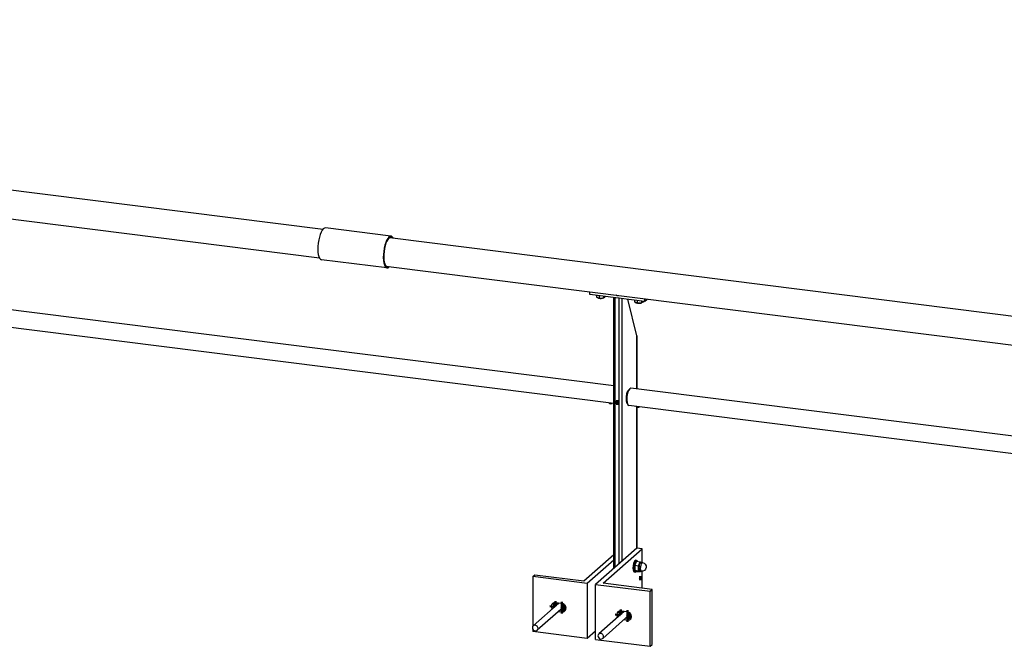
# Model space of a CAD drawing. Header units: millimetres. Extents: x 4464 to 5058, y 2900 to 3320.
# Tile 85 of 110: x 4817 to 4859, y 3209 to 3235. Entities that reach past the tile are written whole.
import ezdxf

# ---------------------------------------------------------------- set-up
doc = ezdxf.new("R2010")
doc.units = ezdxf.units.MM
doc.linetypes.add('STRICHPUNKT2', pattern=[18.5, 10, -4, 0.5, -4])
doc.layers.get('0').update_dxf_attribs({"linetype": 'CONTINUOUS'})
doc.layers.add('LE_ALL', color=7, linetype='CONTINUOUS', lineweight=50)
doc.layers.add('LE_GREEN', color=3, linetype='CONTINUOUS')
doc.layers.add('LE_RED', color=1, linetype='CONTINUOUS')

# ---------------------------------------------------------------- blocks, each defined once
blk = doc.blocks.new('BALUSTER PROFIEL 80X15 R4_00891', base_point=(4843.339, 3219.556))
for p, q in [((4842.689, 3211.904), (4842.689, 3223.507)), ((4842.753, 3211.961), (4842.753, 3223.499)), ((4842.917, 3223.478), (4842.753, 3223.499)), ((4842.917, 3212.106), (4842.917, 3223.478)), ((4843.046, 3212.219), (4843.046, 3223.462)), ((4843.682, 3221.873), (4843.29, 3223.432)), ((4843.682, 3219.593), (4843.682, 3221.873)), ((4843.689, 3219.593), (4843.689, 3221.825)), ((4843.682, 3212.772), (4843.682, 3218.819)), ((4843.689, 3212.771), (4843.689, 3218.817))]:
    blk.add_line(p, q)
for centre, major_axis, ratio, start_param, end_param in [((4843.589, 3221.885), (0.065, -0.136), 0.559575, 0.864613, 1.22598), ((4843.32, 3219.261), (-0.037, -0.298), 0.333333, 3.325293, 6.099485)]:
    blk.add_ellipse(centre, major_axis=major_axis, ratio=ratio, start_param=start_param, end_param=end_param)
at = {"layer": 'LE_RED'}
for start_param, end_param in [(3.141593, 6.283185), (2.093172, 3.141593), (0, 0.522376)]:
    blk.add_ellipse((4842.835, 3219.01), major_axis=(0.0496, -0.0563), ratio=0.881917, start_param=start_param, end_param=end_param, dxfattribs=at)
blk = doc.blocks.new('_00893', base_point=(4842.822, 3218.999))
at = {"layer": 'LE_ALL', "color": 1, "linetype": 'STRICHPUNKT2'}
for p, q in [((4842.835, 3219.01), (4842.835, 3219.116)), ((4842.835, 3219.01), (4842.73, 3219.024)), ((4842.822, 3218.999), (4842.877, 3219.047)), ((4842.835, 3219.01), (4842.835, 3218.904)), ((4842.835, 3219.01), (4842.94, 3218.997))]:
    blk.add_line(p, q, dxfattribs=at)
blk = doc.blocks.new('_00892')
blk.add_blockref('_00893', (4842.822, 3218.999))
blk = doc.blocks.new('DIN 13-M6_00895', base_point=(4842.877, 3218.964))
for start_param, end_param in [(3.141593, 6.283185), (0, 3.141593)]:
    blk.add_ellipse((4842.835, 3219.01), major_axis=(0.0413, -0.0469), ratio=0.881917, start_param=start_param, end_param=end_param)
at = {"layer": 'LE_RED'}
for start_param, end_param in [(3.141593, 6.283185), (2.093172, 3.141593), (0, 0.522376)]:
    blk.add_ellipse((4842.835, 3219.01), major_axis=(0.0496, -0.0563), ratio=0.881917, start_param=start_param, end_param=end_param, dxfattribs=at)
blk = doc.blocks.new('DIN 13-M6_00894')
blk.add_blockref('DIN 13-M6_00895', (4842.877, 3218.964))
blk = doc.blocks.new('BALUSTER PROFIEL 80X15 R4_00890')
for name, p in [('BALUSTER PROFIEL 80X15 R4_00891', (4843.339, 3219.556)), ('_00892', (0, 0)), ('DIN 13-M6_00894', (0, 0))]:
    blk.add_blockref(name, p)
blk = doc.blocks.new('Hoeklijn 200x100x10_00898', base_point=(4843.127, 3209.705))
for p, q in [((4843.673, 3212.773), (4841.906, 3211.214)), ((4843.907, 3212.743), (4843.673, 3212.773)), ((4842.228, 3211.262), (4843.907, 3212.743)), ((4843.907, 3212.149), (4843.907, 3212.743)), ((4843.907, 3211.051), (4843.907, 3211.776)), ((4841.906, 3211.214), (4844.244, 3210.919)), ((4841.906, 3208.857), (4841.906, 3211.214)), ((4844.333, 3210.997), (4842.228, 3211.262)), ((4844.244, 3210.919), (4844.333, 3210.997)), ((4843.274, 3210.04), (4842.993, 3210.075)), ((4843.127, 3209.705), (4843.274, 3209.686)), ((4843.215, 3209.783), (4843.362, 3209.764)), ((4843.274, 3209.686), (4843.362, 3209.764))]:
    blk.add_line(p, q)
for points in [[(4841.906, 3208.857), (4844.244, 3208.562), (4844.244, 3210.919)], [(4844.244, 3208.562), (4844.333, 3208.64), (4844.333, 3210.997)]]:
    blk.add_lwpolyline(points)
for centre, major_axis, ratio, start_param, end_param in [((4843.819, 3211.487), (-0.0078, -0.062), 0.333333, 3.141593, 6.283185), ((4843.819, 3211.487), (-0.0078, -0.062), 0.333333, 0, 3.141593), ((4842.993, 3209.898), (0.124, -0.141), 0.881917, 3.141593, 4.597824), ((4842.993, 3209.898), (0.124, -0.141), 0.881917, 2.356194, 3.141593), ((4843.082, 3209.976), (0.124, -0.141), 0.881917, 3.505949, 4.597824), ((4843.274, 3209.863), (0.124, -0.141), 0.881917, 0, 2.356194), ((4843.274, 3209.863), (0.124, -0.141), 0.881917, 5.497787, 6.283185), ((4843.362, 3209.941), (0.124, -0.141), 0.881917, 5.497787, 5.918829)]:
    blk.add_ellipse(centre, major_axis=major_axis, ratio=ratio, start_param=start_param, end_param=end_param)
blk = doc.blocks.new('_00900', base_point=(4843.373, 3209.951))
at = {"layer": 'LE_ALL', "color": 1, "linetype": 'STRICHPUNKT2'}
for p, q in [((4843.819, 3211.487), (4843.819, 3211.575)), ((4843.819, 3211.487), (4843.852, 3211.516)), ((4843.819, 3211.487), (4843.786, 3211.458)), ((4843.798, 3211.49), (4843.848, 3211.483)), ((4843.819, 3211.487), (4843.819, 3211.399)), ((4842.748, 3209.929), (4842.965, 3209.902)), ((4842.906, 3209.998), (4843.053, 3209.98)), ((4842.993, 3209.927), (4842.993, 3210.146)), ((4843.082, 3210.005), (4843.082, 3210.064)), ((4843.373, 3209.951), (4843.247, 3209.84)), ((4843.274, 3209.616), (4843.274, 3210.111)), ((4843.362, 3209.764), (4843.362, 3210.005))]:
    blk.add_line(p, q, dxfattribs=at)
blk = doc.blocks.new('_00899')
blk.add_blockref('_00900', (4843.373, 3209.951))
blk = doc.blocks.new('Hoeklijn 200x100x10_00897')
for name, p in [('Hoeklijn 200x100x10_00898', (4843.127, 3209.705)), ('_00899', (0, 0))]:
    blk.add_blockref(name, p)
blk = doc.blocks.new('Hoeklijn 200x100x10_00902', base_point=(4840.468, 3210.393))
for p, q in [((4841.409, 3211.366), (4842.689, 3212.494)), ((4839.216, 3211.553), (4839.305, 3211.631)), ((4841.555, 3211.258), (4839.216, 3211.553)), ((4839.216, 3211.553), (4839.216, 3209.417)), ((4839.305, 3211.631), (4841.409, 3211.366)), ((4840.468, 3210.393), (4840.187, 3210.429)), ((4840.32, 3210.058), (4840.468, 3210.04)), ((4840.409, 3210.136), (4840.556, 3210.118)), ((4840.556, 3210.118), (4840.468, 3210.04)), ((4839.216, 3209.306), (4839.216, 3209.196)), ((4841.555, 3208.901), (4839.216, 3209.196)), ((4841.906, 3209.21), (4841.555, 3208.901))]:
    blk.add_line(p, q)
blk.add_lwpolyline([(4842.689, 3212.258), (4841.555, 3211.258), (4841.555, 3208.901)])
for centre, start_param, end_param in [((4840.187, 3210.252), 3.141593, 4.597824), ((4840.187, 3210.252), 2.356194, 3.141593), ((4840.275, 3210.33), 3.505949, 4.597824), ((4840.468, 3210.217), 0, 2.356194), ((4840.468, 3210.217), 5.497787, 6.283185), ((4840.556, 3210.295), 5.497787, 5.918829)]:
    blk.add_ellipse(centre, major_axis=(0.124, -0.141), ratio=0.881917, start_param=start_param, end_param=end_param)
blk = doc.blocks.new('_00904', base_point=(4840.567, 3210.305))
at = {"layer": 'LE_ALL', "color": 1, "linetype": 'STRICHPUNKT2'}
for p, q in [((4840.159, 3210.256), (4839.941, 3210.283)), ((4840.247, 3210.333), (4840.1, 3210.352)), ((4840.187, 3210.499), (4840.187, 3210.281)), ((4840.275, 3210.418), (4840.275, 3210.358)), ((4840.567, 3210.305), (4840.441, 3210.193)), ((4840.468, 3210.464), (4840.468, 3209.969)), ((4840.556, 3210.358), (4840.556, 3210.118))]:
    blk.add_line(p, q, dxfattribs=at)
blk = doc.blocks.new('_00903')
blk.add_blockref('_00904', (4840.567, 3210.305))
blk = doc.blocks.new('Hoeklijn 200x100x10_00901')
for name, p in [('Hoeklijn 200x100x10_00902', (4840.468, 3210.393)), ('_00903', (0, 0))]:
    blk.add_blockref(name, p)
blk = doc.blocks.new('Precisie buis 22x3_00906', base_point=(4843.246, 3218.993))
for p, q in [((4843.315, 3219.539), (4843.328, 3219.537)), ((4843.246, 3218.993), (4843.26, 3218.992))]:
    blk.add_line(p, q)
blk = doc.blocks.new('Precisie buis 22x3_00905')
blk.add_blockref('Precisie buis 22x3_00906', (4843.246, 3218.993))
blk = doc.blocks.new('153.1.100 100 x 5 50 x 47 PM6_00908', base_point=(4841.666, 3223.636))
for p, q in [((4841.666, 3223.636), (4841.666, 3223.752)), ((4844.004, 3223.341), (4841.666, 3223.636)), ((4842.792, 3223.61), (4842.878, 3223.599)), ((4844.004, 3223.457), (4844.004, 3223.341)), ((4844.004, 3223.341), (4844.119, 3223.443))]:
    blk.add_line(p, q)
blk = doc.blocks.new('_00910', base_point=(4842.833, 3223.605))
at = {"layer": 'LE_ALL', "color": 1, "linetype": 'STRICHPUNKT2'}
blk.add_line((4842.833, 3223.605), (4842.806, 3223.581), dxfattribs=at)
blk = doc.blocks.new('_00909')
blk.add_blockref('_00910', (4842.833, 3223.605))
blk = doc.blocks.new('153.1.100 100 x 5 50 x 47 PM6_00907')
for name, p in [('153.1.100 100 x 5 50 x 47 PM6_00908', (4841.666, 3223.636)), ('_00909', (0, 0))]:
    blk.add_blockref(name, p)
blk = doc.blocks.new('Sluitring (DIN 125)-M10_00914', base_point=(4843.676, 3212.241))
for p, q in [((4843.629, 3212.247), (4843.676, 3212.241)), ((4843.567, 3211.751), (4843.613, 3211.745))]:
    blk.add_line(p, q)
at = {"layer": 'LE_GREEN'}
for centre, start_param, end_param in [((4843.598, 3211.999), 3.141593, 6.283185), ((4843.645, 3211.993), 3.141593, 6.283185), ((4843.645, 3211.993), 2.614153, 3.141593), ((4843.645, 3211.993), 0, 0.527439)]:
    blk.add_ellipse(centre, major_axis=(-0.031, -0.248), ratio=0.333333, start_param=start_param, end_param=end_param, dxfattribs=at)
blk = doc.blocks.new('Sluitring (DIN 125)-M10_00913')
blk.add_blockref('Sluitring (DIN 125)-M10_00914', (4843.676, 3212.241))
blk = doc.blocks.new('Hoge dopmoer (DIN 1587)-M10_00916', base_point=(4843.836, 3211.78))
for p, q in [((4843.656, 3212.21), (4843.821, 3212.189)), ((4843.808, 3211.784), (4843.867, 3211.776))]:
    blk.add_line(p, q)
for points in [[(4843.656, 3212.21), (4843.585, 3212.038), (4843.75, 3212.018)], [(4843.585, 3212.038), (4843.585, 3211.821), (4843.75, 3211.8)], [(4843.836, 3211.78), (4843.821, 3211.753), (4843.75, 3211.8), (4843.75, 3212.018), (4843.821, 3212.189), (4843.88, 3212.153)], [(4843.585, 3211.821), (4843.656, 3211.774), (4843.821, 3211.753)]]:
    blk.add_lwpolyline(points)
blk.add_lwpolyline([(4843.855, 3212.156), (4843.914, 3212.148, -1), (4843.867, 3211.776)], format="xyb")
for centre in [(4843.832, 3211.97), (4843.89, 3211.962)]:
    blk.add_ellipse(centre, major_axis=(-0.023, -0.186), ratio=0.333333, start_param=3.141593, end_param=6.283185)
blk = doc.blocks.new('Hoge dopmoer (DIN 1587)-M10_00915')
blk.add_blockref('Hoge dopmoer (DIN 1587)-M10_00916', (4843.836, 3211.78))
blk = doc.blocks.new('Montage hoeklijn aan baluster_00912')
for name in ['Sluitring (DIN 125)-M10_00913', 'Hoge dopmoer (DIN 1587)-M10_00915']:
    blk.add_blockref(name, (0, 0))
blk = doc.blocks.new('Carrosseriering M12 (ISO 7093 _ DIN 9021)_00920', base_point=(4840.523, 3210.19))
for centre, start_param, end_param in [((4840.416, 3210.312), 3.317607, 3.810313), ((4840.445, 3210.338), 3.536683, 3.810313), ((4840.416, 3210.312), 0, 1.224886), ((4840.416, 3210.312), 5.614465, 6.283185), ((4840.445, 3210.338), 5.614465, 6.147079)]:
    blk.add_ellipse(centre, major_axis=(0.107, -0.122), ratio=0.881917, start_param=start_param, end_param=end_param)
blk = doc.blocks.new('Carrosseriering M12 (ISO 7093 _ DIN 9021)_00919')
blk.add_blockref('Carrosseriering M12 (ISO 7093 _ DIN 9021)_00920', (4840.523, 3210.19))
blk = doc.blocks.new('Hoge dopmoer (DIN 1587)-M12_00922', base_point=(4840.477, 3210.196))
at = {"layer": 'LE_RED'}
for start_param, end_param in [(3.502147, 3.696404), (6.283185, 6.43201), (5.728374, 6.283185)]:
    blk.add_ellipse((4840.445, 3210.338), major_axis=(0.099, -0.113), ratio=0.881917, start_param=start_param, end_param=end_param, dxfattribs=at)
blk = doc.blocks.new('GEWINDE_00924', base_point=(4840.477, 3210.196))
blk.add_ellipse((4840.449, 3210.342), major_axis=(0.0843, -0.0956), ratio=0.881917, start_param=6.283185, end_param=6.901505)
at = {"layer": 'LE_RED'}
for start_param, end_param in [(3.502147, 3.696404), (6.283185, 6.43201), (5.728374, 6.283185)]:
    blk.add_ellipse((4840.445, 3210.338), major_axis=(0.099, -0.113), ratio=0.881917, start_param=start_param, end_param=end_param, dxfattribs=at)
blk = doc.blocks.new('GEWINDE_00923')
blk.add_blockref('GEWINDE_00924', (4840.477, 3210.196))
blk = doc.blocks.new('Hoge dopmoer (DIN 1587)-M12_00921')
for name, p in [('Hoge dopmoer (DIN 1587)-M12_00922', (4840.477, 3210.196)), ('GEWINDE_00923', (0, 0))]:
    blk.add_blockref(name, p)
blk = doc.blocks.new('Draadstang-M12x140_00926', base_point=(4839.238, 3209.444))
for p, q in [((4840.334, 3210.41), (4839.238, 3209.444)), ((4840.534, 3210.246), (4839.407, 3209.252))]:
    blk.add_line(p, q)
for start_param, end_param in [(3.141593, 6.283185), (0, 3.141593)]:
    blk.add_ellipse((4839.322, 3209.348), major_axis=(0.0843, -0.0956), ratio=0.881917, start_param=start_param, end_param=end_param)
blk = doc.blocks.new('Draadstang-M12x140_00925')
blk.add_blockref('Draadstang-M12x140_00926', (4839.238, 3209.444))
blk = doc.blocks.new('Montage baluster_00917')
for name in ['Draadstang-M12x140_00925', 'Carrosseriering M12 (ISO 7093 _ DIN 9021)_00919', 'Hoge dopmoer (DIN 1587)-M12_00921']:
    blk.add_blockref(name, (0, 0))
blk = doc.blocks.new('Carrosseriering M12 (ISO 7093 _ DIN 9021)_00930', base_point=(4843.329, 3209.837))
for centre, start_param, end_param in [((4843.222, 3209.959), 3.317607, 3.810313), ((4843.251, 3209.984), 3.536683, 3.810313), ((4843.222, 3209.959), 5.614465, 6.283185), ((4843.251, 3209.984), 5.614465, 6.147079), ((4843.222, 3209.959), 0, 1.224886)]:
    blk.add_ellipse(centre, major_axis=(0.107, -0.122), ratio=0.881917, start_param=start_param, end_param=end_param)
blk = doc.blocks.new('Carrosseriering M12 (ISO 7093 _ DIN 9021)_00929')
blk.add_blockref('Carrosseriering M12 (ISO 7093 _ DIN 9021)_00930', (4843.329, 3209.837))
blk = doc.blocks.new('Hoge dopmoer (DIN 1587)-M12_00932', base_point=(4843.283, 3209.843))
at = {"layer": 'LE_RED'}
for start_param, end_param in [(3.502147, 3.696404), (5.728374, 6.283185), (6.283185, 6.43201)]:
    blk.add_ellipse((4843.251, 3209.984), major_axis=(0.099, -0.113), ratio=0.881917, start_param=start_param, end_param=end_param, dxfattribs=at)
blk = doc.blocks.new('GEWINDE_00934', base_point=(4843.283, 3209.843))
blk.add_ellipse((4843.256, 3209.988), major_axis=(0.0843, -0.0956), ratio=0.881917, start_param=6.283185, end_param=6.901505)
at = {"layer": 'LE_RED'}
for start_param, end_param in [(3.502147, 3.696404), (5.728374, 6.283185), (6.283185, 6.43201)]:
    blk.add_ellipse((4843.251, 3209.984), major_axis=(0.099, -0.113), ratio=0.881917, start_param=start_param, end_param=end_param, dxfattribs=at)
blk = doc.blocks.new('GEWINDE_00933')
blk.add_blockref('GEWINDE_00934', (4843.283, 3209.843))
blk = doc.blocks.new('Hoge dopmoer (DIN 1587)-M12_00931')
for name, p in [('Hoge dopmoer (DIN 1587)-M12_00932', (4843.283, 3209.843)), ('GEWINDE_00933', (0, 0))]:
    blk.add_blockref(name, p)
blk = doc.blocks.new('Draadstang-M12x140_00936', base_point=(4842.044, 3209.09))
for p, q in [((4843.14, 3210.057), (4842.044, 3209.09)), ((4843.34, 3209.893), (4842.213, 3208.899))]:
    blk.add_line(p, q)
for start_param, end_param in [(3.141593, 6.283185), (0, 3.141593)]:
    blk.add_ellipse((4842.128, 3208.994), major_axis=(0.0843, -0.0956), ratio=0.881917, start_param=start_param, end_param=end_param)
blk = doc.blocks.new('Draadstang-M12x140_00935')
blk.add_blockref('Draadstang-M12x140_00936', (4842.044, 3209.09))
blk = doc.blocks.new('Montage baluster_00927')
for name in ['Draadstang-M12x140_00935', 'Carrosseriering M12 (ISO 7093 _ DIN 9021)_00929', 'Hoge dopmoer (DIN 1587)-M12_00931']:
    blk.add_blockref(name, (0, 0))
blk = doc.blocks.new('Stelschroef (DIN 913 - ISO 4026)-M6x20_00939', base_point=(4842.83, 3219.047))
for p in [(4842.843, 3219.068), (4842.851, 3219.065)]:
    blk.add_line(p, (4842.83, 3219.047))
for points in [[(4842.83, 3219.047), (4842.85, 3219.009), (4842.891, 3219.004)], [(4842.874, 3219.05), (4842.881, 3219.036), (4842.85, 3219.009)]]:
    blk.add_lwpolyline(points)
at = {"layer": 'LE_RED'}
blk.add_ellipse((4842.871, 3219.042), major_axis=(0.0413, -0.0469), ratio=0.881917, start_param=3.583421, end_param=5.841357, dxfattribs=at)
blk = doc.blocks.new('GEWINDE_00941', base_point=(4842.89, 3218.984))
at = {"layer": 'LE_RED'}
blk.add_ellipse((4842.871, 3219.042), major_axis=(0.0413, -0.0469), ratio=0.881917, start_param=3.583421, end_param=5.841357, dxfattribs=at)
blk = doc.blocks.new('GEWINDE_00940')
blk.add_blockref('GEWINDE_00941', (4842.89, 3218.984))
blk = doc.blocks.new('Stelschroef (DIN 913 - ISO 4026)-M6x20_00938')
for name, p in [('Stelschroef (DIN 913 - ISO 4026)-M6x20_00939', (4842.83, 3219.047)), ('GEWINDE_00940', (0, 0))]:
    blk.add_blockref(name, p)
blk = doc.blocks.new('Montage sierregel_00937')
blk.add_blockref('Stelschroef (DIN 913 - ISO 4026)-M6x20_00938', (0, 0))
blk = doc.blocks.new('Zeskant tapbout-M8x16 (DIN 933)_00949', base_point=(4843.579, 3223.395))
for p, q in [((4843.579, 3223.395), (4843.579, 3223.324)), ((4843.636, 3223.287), (4843.579, 3223.324)), ((4843.698, 3223.38), (4843.698, 3223.276)), ((4843.883, 3223.357), (4843.883, 3223.286)), ((4843.949, 3223.344), (4843.916, 3223.301)), ((4843.698, 3223.276), (4843.638, 3223.286)), ((4843.79, 3223.267), (4843.698, 3223.276)), ((4843.883, 3223.286), (4843.79, 3223.267)), ((4843.899, 3223.29), (4843.883, 3223.286)), ((4843.916, 3223.301), (4843.899, 3223.29))]:
    blk.add_line(p, q)
for start_param, end_param in [(3.827423, 4.874621), (4.874621, 5.624127)]:
    blk.add_ellipse((4843.764, 3223.32), major_axis=(0.163, 0), ratio=0.333333, start_param=start_param, end_param=end_param)
blk = doc.blocks.new('Zeskant tapbout-M8x16 (DIN 933)_00948')
blk.add_blockref('Zeskant tapbout-M8x16 (DIN 933)_00949', (4843.579, 3223.395))
blk = doc.blocks.new('Montage handregel_00947')
blk.add_blockref('Zeskant tapbout-M8x16 (DIN 933)_00948', (0, 0))
blk = doc.blocks.new('Zeskant tapbout-M8x16 (DIN 933)_00952', base_point=(4841.942, 3223.601))
for p, q in [((4841.942, 3223.601), (4841.942, 3223.53)), ((4841.999, 3223.494), (4841.942, 3223.53)), ((4842.061, 3223.482), (4842.001, 3223.492)), ((4842.061, 3223.586), (4842.061, 3223.482)), ((4842.153, 3223.473), (4842.061, 3223.482)), ((4842.246, 3223.492), (4842.153, 3223.473)), ((4842.246, 3223.563), (4842.246, 3223.492)), ((4842.262, 3223.496), (4842.246, 3223.492)), ((4842.279, 3223.508), (4842.262, 3223.496)), ((4842.312, 3223.55), (4842.279, 3223.508))]:
    blk.add_line(p, q)
for start_param, end_param in [(3.827423, 4.874621), (4.874621, 5.624127)]:
    blk.add_ellipse((4842.127, 3223.527), major_axis=(0.163, 0), ratio=0.333333, start_param=start_param, end_param=end_param)
blk = doc.blocks.new('Zeskant tapbout-M8x16 (DIN 933)_00951')
blk.add_blockref('Zeskant tapbout-M8x16 (DIN 933)_00952', (4841.942, 3223.601))
blk = doc.blocks.new('Montage handregel_00950')
blk.add_blockref('Zeskant tapbout-M8x16 (DIN 933)_00951', (0, 0))
blk = doc.blocks.new('Montage_00911')
for name in ['Montage handregel_00950', 'Montage handregel_00947', 'Montage sierregel_00937', 'Montage hoeklijn aan baluster_00912', 'Montage baluster_00917', 'Montage baluster_00927']:
    blk.add_blockref(name, (0, 0))
blk = doc.blocks.new('Tussen baluster_00889')
for name in ['153.1.100 100 x 5 50 x 47 PM6_00907', 'Montage_00911', 'BALUSTER PROFIEL 80X15 R4_00890', 'Precisie buis 22x3_00905', 'Hoeklijn 200x100x10_00897', 'Hoeklijn 200x100x10_00901']:
    blk.add_blockref(name, (0, 0))
blk = doc.blocks.new('HANDREGEL PROFIEL 50X47_02222', base_point=(4758.926, 3234.176))
for p, q in [((4759.117, 3235.402), (4830.231, 3226.443)), ((4758.926, 3234.176), (4830.069, 3225.213))]:
    blk.add_line(p, q)
blk.add_ellipse((4759.039, 3234.782), major_axis=(-0.078, -0.62), ratio=0.333333, start_param=3.141593, end_param=6.109026)
blk = doc.blocks.new('HANDREGEL PROFIEL 50X47_02221')
blk.add_blockref('HANDREGEL PROFIEL 50X47_02222', (4758.926, 3234.176))
blk = doc.blocks.new('HANDREGEL PROFIEL 50X47_02224', base_point=(4832.922, 3224.853))
for p, q in [((4833.09, 3226.082), (4902.959, 3217.28)), ((4832.922, 3224.853), (4902.798, 3216.05))]:
    blk.add_line(p, q)
blk = doc.blocks.new('HANDREGEL PROFIEL 50X47_02223')
blk.add_blockref('HANDREGEL PROFIEL 50X47_02224', (4832.922, 3224.853))
blk = doc.blocks.new('Handregel_02204')
for name in ['HANDREGEL PROFIEL 50X47_02221', 'HANDREGEL PROFIEL 50X47_02223']:
    blk.add_blockref(name, (0, 0))
blk = doc.blocks.new('Precisie buis 30x3_02265', base_point=(4815.83, 3222.347))
for p, q in [((4842.689, 3219.719), (4815.924, 3223.091)), ((4842.689, 3218.963), (4815.83, 3222.347))]:
    blk.add_line(p, q)
blk.add_ellipse((4815.877, 3222.719), major_axis=(-0.047, -0.372), ratio=0.333333, start_param=3.141593, end_param=6.283185)
blk = doc.blocks.new('Precisie buis 30x3_02264')
blk.add_blockref('Precisie buis 30x3_02265', (4815.83, 3222.347))
blk = doc.blocks.new('Stelschroef (DIN 913 - ISO 4026)-M6x5_02268', base_point=(4816.179, 3222.285))
at = {"layer": 'LE_RED'}
blk.add_ellipse((4816.228, 3222.297), major_axis=(0.0625, 0), ratio=0.333333, start_param=3.800651, end_param=5.658796, dxfattribs=at)
blk = doc.blocks.new('GEWINDE_02270', base_point=(4816.169, 3222.289))
for p, q in [((4816.169, 3222.289), (4816.179, 3222.285)), ((4816.287, 3222.289), (4816.277, 3222.285))]:
    blk.add_line(p, q)
for start_param, end_param in [(3.141593, 3.800651), (3.800651, 5.624127)]:
    blk.add_ellipse((4816.228, 3222.304), major_axis=(0.075, 0), ratio=0.333333, start_param=start_param, end_param=end_param)
at = {"layer": 'LE_RED'}
for start_param, end_param in [(3.141593, 3.800651), (3.800651, 5.624127)]:
    blk.add_ellipse((4816.228, 3222.297), major_axis=(0.0625, 0), ratio=0.333333, start_param=start_param, end_param=end_param, dxfattribs=at)
blk = doc.blocks.new('GEWINDE_02269')
blk.add_blockref('GEWINDE_02270', (4816.169, 3222.289))
blk = doc.blocks.new('Stelschroef (DIN 913 - ISO 4026)-M6x5_02267')
for name, p in [('GEWINDE_02269', (0, 0)), ('Stelschroef (DIN 913 - ISO 4026)-M6x5_02268', (4816.179, 3222.285))]:
    blk.add_blockref(name, p)
blk = doc.blocks.new('Stelschroef (DIN 913 - ISO 4026)-M6x5_02272', base_point=(4842.51, 3218.967))
at = {"layer": 'LE_RED'}
blk.add_ellipse((4842.56, 3218.98), major_axis=(0.0625, 0), ratio=0.333333, start_param=3.800651, end_param=5.658796, dxfattribs=at)
blk = doc.blocks.new('GEWINDE_02274', base_point=(4842.501, 3218.971))
for p, q in [((4842.501, 3218.971), (4842.51, 3218.967)), ((4842.619, 3218.971), (4842.609, 3218.967))]:
    blk.add_line(p, q)
for start_param, end_param in [(3.141593, 3.800651), (3.800651, 5.624127)]:
    blk.add_ellipse((4842.56, 3218.987), major_axis=(0.075, 0), ratio=0.333333, start_param=start_param, end_param=end_param)
at = {"layer": 'LE_RED'}
for start_param, end_param in [(3.141593, 3.800651), (3.800651, 5.624127)]:
    blk.add_ellipse((4842.56, 3218.98), major_axis=(0.0625, 0), ratio=0.333333, start_param=start_param, end_param=end_param, dxfattribs=at)
blk = doc.blocks.new('GEWINDE_02273')
blk.add_blockref('GEWINDE_02274', (4842.501, 3218.971))
blk = doc.blocks.new('Stelschroef (DIN 913 - ISO 4026)-M6x5_02271')
for name, p in [('GEWINDE_02273', (0, 0)), ('Stelschroef (DIN 913 - ISO 4026)-M6x5_02272', (4842.51, 3218.967))]:
    blk.add_blockref(name, p)
blk = doc.blocks.new('Montage_02266')
for name in ['Stelschroef (DIN 913 - ISO 4026)-M6x5_02267', 'Stelschroef (DIN 913 - ISO 4026)-M6x5_02271']:
    blk.add_blockref(name, (0, 0))
blk = doc.blocks.new('Sierregel_02262')
for name in ['Precisie buis 30x3_02264', 'Montage_02266']:
    blk.add_blockref(name, (0, 0))
blk = doc.blocks.new('Precisie buis 30x3_02277', base_point=(4843.332, 3218.882))
for p, q in [((4870.19, 3216.254), (4843.425, 3219.626)), ((4870.19, 3215.498), (4843.332, 3218.882))]:
    blk.add_line(p, q)
blk.add_ellipse((4843.378, 3219.254), major_axis=(-0.047, -0.372), ratio=0.333333, start_param=3.141593, end_param=6.283185)
blk = doc.blocks.new('Precisie buis 30x3_02276')
blk.add_blockref('Precisie buis 30x3_02277', (4843.332, 3218.882))
blk = doc.blocks.new('Stelschroef (DIN 913 - ISO 4026)-M6x5_02280', base_point=(4843.68, 3218.82))
at = {"layer": 'LE_RED'}
blk.add_ellipse((4843.729, 3218.832), major_axis=(0.0625, 0), ratio=0.333333, start_param=3.800651, end_param=5.658796, dxfattribs=at)
blk = doc.blocks.new('GEWINDE_02282', base_point=(4843.67, 3218.824))
for p, q in [((4843.67, 3218.824), (4843.68, 3218.82)), ((4843.788, 3218.824), (4843.779, 3218.82))]:
    blk.add_line(p, q)
for start_param, end_param in [(3.141593, 3.800651), (3.800651, 5.624127)]:
    blk.add_ellipse((4843.729, 3218.839), major_axis=(0.075, 0), ratio=0.333333, start_param=start_param, end_param=end_param)
at = {"layer": 'LE_RED'}
for start_param, end_param in [(3.141593, 3.800651), (3.800651, 5.624127)]:
    blk.add_ellipse((4843.729, 3218.832), major_axis=(0.0625, 0), ratio=0.333333, start_param=start_param, end_param=end_param, dxfattribs=at)
blk = doc.blocks.new('GEWINDE_02281')
blk.add_blockref('GEWINDE_02282', (4843.67, 3218.824))
blk = doc.blocks.new('Stelschroef (DIN 913 - ISO 4026)-M6x5_02279')
for name, p in [('GEWINDE_02281', (0, 0)), ('Stelschroef (DIN 913 - ISO 4026)-M6x5_02280', (4843.68, 3218.82))]:
    blk.add_blockref(name, p)
blk = doc.blocks.new('Stelschroef (DIN 913 - ISO 4026)-M6x5_02284', base_point=(4870.012, 3215.502))
at = {"layer": 'LE_RED'}
blk.add_ellipse((4870.061, 3215.515), major_axis=(0.0625, 0), ratio=0.333333, start_param=3.800651, end_param=5.658796, dxfattribs=at)
blk = doc.blocks.new('GEWINDE_02286', base_point=(4870.002, 3215.506))
for p, q in [((4870.002, 3215.506), (4870.012, 3215.502)), ((4870.12, 3215.506), (4870.11, 3215.502))]:
    blk.add_line(p, q)
for start_param, end_param in [(3.141593, 3.800651), (3.800651, 5.624127)]:
    blk.add_ellipse((4870.061, 3215.522), major_axis=(0.075, 0), ratio=0.333333, start_param=start_param, end_param=end_param)
at = {"layer": 'LE_RED'}
for start_param, end_param in [(3.141593, 3.800651), (3.800651, 5.624127)]:
    blk.add_ellipse((4870.061, 3215.515), major_axis=(0.0625, 0), ratio=0.333333, start_param=start_param, end_param=end_param, dxfattribs=at)
blk = doc.blocks.new('GEWINDE_02285')
blk.add_blockref('GEWINDE_02286', (4870.002, 3215.506))
blk = doc.blocks.new('Stelschroef (DIN 913 - ISO 4026)-M6x5_02283')
for name, p in [('GEWINDE_02285', (0, 0)), ('Stelschroef (DIN 913 - ISO 4026)-M6x5_02284', (4870.012, 3215.502))]:
    blk.add_blockref(name, p)
blk = doc.blocks.new('Montage_02278')
for name in ['Stelschroef (DIN 913 - ISO 4026)-M6x5_02279', 'Stelschroef (DIN 913 - ISO 4026)-M6x5_02283']:
    blk.add_blockref(name, (0, 0))
blk = doc.blocks.new('Sierregel_02275')
for name in ['Precisie buis 30x3_02276', 'Montage_02278']:
    blk.add_blockref(name, (0, 0))
blk = doc.blocks.new('Sierregels_02235')
for name in ['Sierregel_02262', 'Sierregel_02275']:
    blk.add_blockref(name, (0, 0))
blk = doc.blocks.new('Precisie buis 55x2_02436', base_point=(4833.173, 3226.072))
for p, q in [((4833.14, 3226.139), (4830.333, 3226.493)), ((4832.968, 3224.775), (4830.161, 3225.129))]:
    blk.add_line(p, q)
for centre, major_axis, start_param, end_param in [((4830.247, 3225.811), (-0.086, -0.682), 3.141593, 6.283185), ((4833.054, 3225.457), (-0.086, -0.682), 3.141593, 6.283185), ((4833.054, 3225.457), (-0.08, -0.632), 3.141593, 6.283185), ((4833.054, 3225.457), (-0.08, -0.632), 2.943238, 3.141593), ((4833.054, 3225.457), (-0.086, -0.682), 2.711893, 3.141593), ((4833.054, 3225.457), (-0.086, -0.682), 0, 0.461605), ((4833.054, 3225.457), (-0.08, -0.632), 0, 0.263204)]:
    blk.add_ellipse(centre, major_axis=major_axis, ratio=0.333333, start_param=start_param, end_param=end_param)
blk = doc.blocks.new('Precisie buis 55x2_02435')
blk.add_blockref('Precisie buis 55x2_02436', (4833.173, 3226.072))
blk = doc.blocks.new('Koppeling handregel_02434')
blk.add_blockref('Precisie buis 55x2_02435', (0, 0))
blk = doc.blocks.new('Losse delen_02424')
blk.add_blockref('Koppeling handregel_02434', (0, 0))
blk = doc.blocks.new('_A3D0205_00030')
for name in ['Losse delen_02424', 'Handregel_02204', 'Sierregels_02235', 'Tussen baluster_00889']:
    blk.add_blockref(name, (0, 0))
blk = doc.blocks.new('_ANS0205_00029')
blk.add_blockref('_A3D0205_00030', (0, 0))

msp = doc.modelspace()

# ---------------------------------------------------------------- block references
msp.add_blockref('_ANS0205_00029', (0, 0))

doc.saveas('drawing.dxf')
